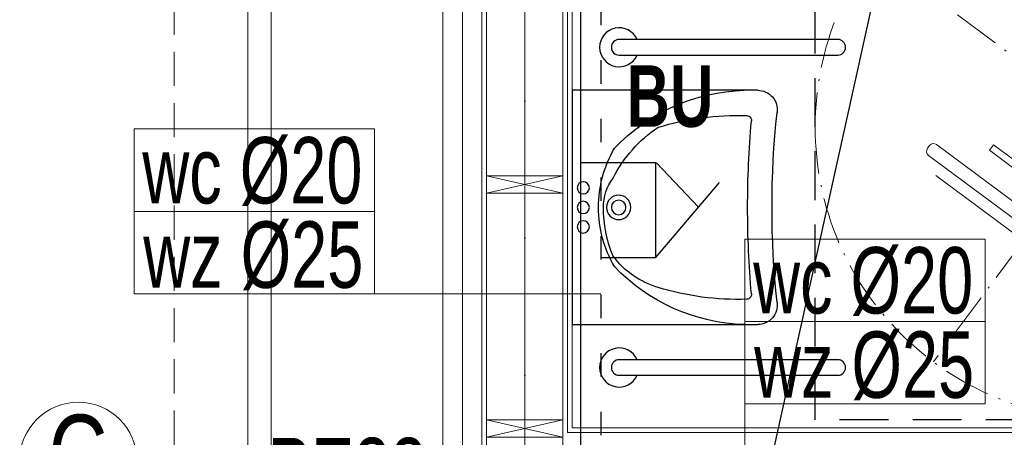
# Model space of a CAD drawing. Header units: inches. Extents: x 57112 to 98566, y -51777 to -16564.
# Tile 31 of 138: x 71370 to 71622, y -20465 to -20358. Entities that reach past the tile are written whole.
import ezdxf
from ezdxf import colors
from ezdxf.entities.mleader import LeaderData, LeaderLine
from ezdxf.lldxf.tags import DXFTag
from ezdxf.math import Vec2, Vec3

# ---------------------------------------------------------------- set-up
doc = ezdxf.new("R2010")
doc.units = ezdxf.units.IN
doc.header["$MEASUREMENT"] = 0
for name, pattern in [('ACAD_ISO03W100', [30, 12, -18]), ('ACAD_ISO10W100', [18.5, 12, -3, 0.5, -3]), ('DASHDOT', [1, 0.5, -0.25, 0, -0.25]), ('HIDDEN', [0.375, 0.25, -0.125])]:
    doc.linetypes.add(name, pattern=pattern)
doc.layers.get('0').update_dxf_attribs({"color": 251, "lineweight": 0})
for name, color, linetype, lineweight in [('# 01 WODA CIEPŁA', 20, 'ACAD_ISO03W100', 30), ('# 01 WODA SREDNICE', 184, 'Continuous', 0), ('# 01 WODA ZIMNA', 5, 'Continuous', 30), ('## 05 PODGRZEWACZ', 1, 'SOLID', 30), ('A10-łazienka', 250, 'Continuous', 0), ('A21b-ściana szkielet', 3, 'Continuous', 20), ('A36-obrzeże', 252, 'Continuous', 0), ('p-- ocieplenie-w.zew', 251, 'Continuous', 0), ('p--dach', 251, 'Continuous', 30), ('p--konst-słupy', 251, 'Continuous', 0), ('p--ocieplenie w.wew.', 251, 'Continuous', 0), ('p--osie konstr', 250, 'DASHDOT', 15), ('p--osie konstr.-NR', 250, 'DASHDOT', 15), ('p--płyta GK', 251, 'Continuous', 0), ('p--łazienka NP', 250, 'Continuous', 25), ('p--ściana szkielet', 251, 'Continuous', 0)]:
    doc.layers.add(name, color=color, linetype=linetype, lineweight=lineweight)
doc.layers.add('## 01 WODA ARMATURA', color=6, linetype='Continuous')
doc.styles.add('GENERATED_STYLE_2', font='arial.ttf')
doc.styles.add('GENERATED_STYLE_7', font='arialbd.ttf', dxfattribs={"width": 0.75})
doc.styles.get("Standard").update_dxf_attribs({"font": 'arial.ttf', "width": 0.75})
doc.linetypes.add('BATTING', pattern='A,0.0001,-0.1,[134,ltypeshp.shx,S=0.1,R=0,X=-0.1,Y=0],-0.2,[134,ltypeshp.shx,S=0.1,R=180,X=0.1,Y=0],-0.1', length=0.4001)
tags = doc.linetypes.add('SOLID', pattern=[10, 10, 0]).pattern_tags.tags
tags[6:7] = [DXFTag(74, 4), DXFTag(75, 0), DXFTag(340, '0'), DXFTag(46, 0.0), DXFTag(50, 0.0), DXFTag(44, 0.0), DXFTag(45, 0.0)]
tags[4:5] = [DXFTag(74, 4), DXFTag(75, 0), DXFTag(340, '0'), DXFTag(46, 0.0), DXFTag(50, 0.0), DXFTag(44, 0.0), DXFTag(45, 0.0)]

# ---------------------------------------------------------------- blocks, each defined once
blk = doc.blocks.new('znak-niepeł.')
at = {"linetype": 'ACAD_ISO10W100'}
for p, q in [((-44.78, 60.17), (44.78, -60.17)), ((-60.11, -44.74), (60.22, 44.82))]:
    blk.add_line(p, q, dxfattribs=at)
for p, q in [((6.52, 45.77), (-39.7, 11.37)), ((0.79, 45.85), (-38.86, 16.34)), ((8.84, 44.81), (8.33, 45.5)), ((-37.65, 8.61), (8.58, 43.01)), ((-4.98, 24.9), (3.02, 30.85)), ((3.02, 30.85), (4.08, 29.42)), ((4.08, 29.42), (-3.37, 23.87)), ((-7.61, 26.43), (-49, -4.38)), ((-15.26, 25.27), (-13.09, 22.35)), ((-13.28, 26.74), (-11.11, 23.83)), ((-39.96, 9.56), (-39.45, 8.87)), ((-49.51, 2.46), (-61.55, -6.5)), ((-60.06, -8.5), (-48.02, 0.46)), ((-47.85, 1.66), (-48.31, 2.28)), ((43.94, -4.5), (-2.29, -38.9)), ((29.35, -4.53), (21.9, -10.08)), ((30.42, -5.96), (29.35, -4.53)), ((46.26, -5.46), (45.74, -4.77)), ((-0.23, -41.66), (45.99, -7.26)), ((22.42, -11.92), (30.42, -5.96)), ((-62.91, -17.73), (-50.66, -8.62)), ((-61.88, -19.11), (-49.64, -10)), ((-61.72, -7.7), (-61.26, -8.32)), ((-49.89, -10.39), (-24.28, -44.8)), ((44.14, -12.41), (4.49, -41.92)), ((-18.26, -45.68), (23.13, -14.88)), ((19.63, -17.48), (22.08, -20.77)), ((-73.54, -25.65), (-62.91, -17.73)), ((-62.91, -17.73), (-51.63, -32.88)), ((17.65, -18.95), (20.1, -22.24)), ((-62.26, -40.8), (-73.54, -25.65)), ((-51.63, -32.88), (-62.26, -40.8)), ((-46.32, -40.01), (-56.96, -47.93)), ((-35.05, -55.17), (-46.32, -40.01)), ((-2.55, -40.71), (-2.04, -41.4)), ((-36.07, -53.79), (-23.83, -44.68)), ((-35.05, -55.17), (-22.8, -46.05)), ((-25.39, -55.09), (-13.35, -46.13)), ((-12.15, -46.31), (-11.68, -46.93)), ((-56.96, -47.93), (-45.68, -63.08)), ((-11.86, -48.13), (-23.9, -57.09)), ((-45.68, -63.08), (-35.05, -55.17)), ((-25.1, -56.91), (-25.56, -56.29))]:
    blk.add_line(p, q)
blk.add_circle((0.05, 0.04), 75, dxfattribs=at)
for centre, radius, start, end in [((7.29, 44.73), 1.29, 36.657, 126.657), ((7.81, 44.04), 1.29, 306.657, 36.657), ((-37.44, -27.86), 61.95, 12.0996, 61.2145), ((-40.29, -29.99), 61.95, 12.0996, 61.2145), ((-38.93, 10.33), 1.29, 126.657, 216.657), ((-38.42, 9.64), 1.29, 216.657, 306.657), ((-49, 1.77), 0.86, 36.657, 126.657), ((-48.54, 1.15), 0.86, 306.657, 36.657), ((-46.44, -7.83), 4.3, 126.657, 216.657), ((44.71, -5.54), 1.29, 36.657, 126.657), ((-61.03, -7.19), 0.86, 126.657, 216.657), ((45.22, -6.23), 1.29, 306.657, 36.657), ((-60.57, -7.81), 0.86, 216.657, 306.657), ((-1.52, -39.94), 1.29, 126.657, 216.657), ((-1, -40.63), 1.29, 216.657, 306.657), ((-20.83, -42.23), 4.3, 216.657, 306.657), ((-12.84, -46.82), 0.86, 36.657, 126.657), ((-12.37, -47.44), 0.86, 306.657, 36.657), ((-24.87, -55.78), 0.86, 126.657, 216.657), ((-24.41, -56.4), 0.86, 216.657, 306.657)]:
    blk.add_arc(centre, radius, start, end)
blk = doc.blocks.new('umyw-niepeł.')
for p, q in [((-30, -47.5), (-30, 0)), ((-30, 0), (30, 0)), ((30, 0), (30, -47.5))]:
    blk.add_line(p, q)
for centre, radius in [((-5, -2.81), 1.56), ((0, -2.81), 1.56), ((5, -2.81), 1.56), ((0, -11.88), 3.12), ((0, -11.88), 1.87)]:
    blk.add_circle(centre, radius)
for centre, radius, start, end in [((-0.15, -36.46), 29.75, 89.7122, 120.2976), ((0.15, -36.46), 29.75, 59.7024, 90.2878), ((0, -20.47), 12.5, 90, 126.8699), ((0.1, -39.96), 31.99, 67.1962, 90.1839), ((17.88, -45.46), 47.9, 133.6028, 178.3225), ((7.86, -41), 34.18, 116.6999, 146.1707), ((-0.98, -28.44), 22.46, 16.7253, 53.1301), ((-17.88, -45.46), 47.9, 1.6775, 46.3972), ((48, -42.57), 71.56, 163.2747, 181.6875), ((-48, -42.57), 71.56, 358.3125, 16.7253), ((-22.28, -44.64), 1.25, 181.6875, 276.5492), ((0, -295.23), 250.33, 89.9992, 95.0732), ((0, -295.23), 250.33, 84.9268, 90.0008), ((22.28, -44.64), 1.25, 263.4508, 358.3125), ((-25, -47.5), 5, 180, 277.7128), ((25, -47.5), 5, 262.2872, 0), ((0, -278.94), 227.79, 83.8689, 96.1311)]:
    blk.add_arc(centre, radius, start, end)
blk = doc.blocks.new('ukł.słupów-1K')
for p, q in [((0, 357.05), (19.5, 352.55)), ((0, 352.55), (19.5, 357.05)), ((0, 294.55), (19.5, 290.05)), ((0, 290.05), (19.5, 294.55))]:
    blk.add_line(p, q)
for points in [[(0, 352.55), (19.5, 352.55), (19.5, 357.05), (0, 357.05)], [(0, 290.05), (19.5, 290.05), (19.5, 294.55), (0, 294.55)]]:
    blk.add_lwpolyline(points, close=True)
blk = doc.blocks.new('uchwyt stojący')
at = {"linetype": 'Continuous', "ltscale": 12}
for points in [[(58, 2), (2, 2)], [(2, -2), (58, -2)]]:
    blk.add_lwpolyline(points, dxfattribs=at)
for centre, radius, start, end in [((58, 0), 5, 203.5782, 156.4218), ((2, 0), 2, 90, 270), ((58, 0), 2, 270, 90)]:
    blk.add_arc(centre, radius, start, end, dxfattribs=at)

msp = doc.modelspace()

# ---------------------------------------------------------------- linework, layer by layer
at = {"layer": '# 01 WODA CIEPŁA', "ltscale": 0.5}
msp.add_line((71518.757, -20278.132, 159.745), (71518.757, -20479.914, 159.745), dxfattribs=at)
at = {"layer": '# 01 WODA SREDNICE', "linetype": 'Continuous'}
for p, q in [((71399.277, -20385.716, 159.745), (71460.828, -20385.716, 159.745)), ((71399.277, -20385.716, 159.745), (71399.277, -20412.964, 159.745)), ((71399.277, -20385.716, 159.745), (71460.828, -20385.716, 159.745)), ((71399.277, -20385.716, 159.745), (71460.828, -20385.716, 159.745)), ((71460.828, -20385.716, 159.745), (71460.828, -20412.964, 159.745)), ((71460.828, -20385.716, 159.745), (71460.828, -20427.964, 159.745)), ((71399.277, -20406.84, 159.745), (71460.828, -20406.84, 159.745)), ((71399.277, -20406.84, 159.745), (71460.828, -20406.84, 159.745)), ((71399.277, -20427.964, 159.745), (71399.277, -20412.964, 159.745)), ((71460.828, -20427.964, 159.745), (71460.828, -20412.964, 159.745)), ((71555.724, -20413.898, 151.8), (71555.724, -20441.146, 151.8)), ((71617.275, -20413.898, 151.8), (71555.724, -20413.898, 151.8)), ((71617.275, -20413.898, 151.8), (71617.275, -20441.146, 151.8)), ((71617.275, -20413.898, 151.8), (71617.275, -20456.146, 151.8)), ((71399.277, -20427.964, 159.745), (71518.757, -20427.964, 159.745)), ((71555.724, -20435.022, 151.8), (71617.275, -20435.022, 151.8)), ((71555.724, -20435.022, 151.8), (71617.275, -20435.022, 151.8)), ((71555.724, -20481.642, 151.8), (71555.724, -20441.146, 151.8)), ((71617.275, -20456.146, 151.8), (71617.275, -20441.146, 151.8)), ((71555.724, -20456.146, 151.8), (71617.275, -20456.146, 151.8))]:
    msp.add_line(p, q, dxfattribs=at)
at = {"layer": '# 01 WODA ZIMNA', "ltscale": 35}
msp.add_line((71513.629, -20222.987, 159.745), (71513.629, -20481.642, 159.745), dxfattribs=at)
at = {"layer": '## 01 WODA ARMATURA'}
for p, q in [((71532.913, -20394.386, 151.8), (71513.859, -20394.386, 151.8)), ((71532.779, -20394.404, 151.8), (71532.779, -20418.755, 151.8)), ((71543.793, -20405.775, 151.8), (71533.024, -20394.404, 151.8)), ((71532.779, -20418.755, 151.8), (71549.185, -20399.421, 151.8)), ((71532.913, -20418.737, 151.8), (71518.757, -20418.737, 151.8))]:
    msp.add_line(p, q, dxfattribs=at)
at = {"linetype": 'HIDDEN', "lineweight": 25, "ltscale": 50, "elevation": 151.8}
msp.add_lwpolyline([(71723.692, -20460.173), (71573.692, -20460.173), (71573.692, -20310.173), (71723.692, -20310.173)], close=True, dxfattribs=at)
at = {"layer": 'A21b-ściana szkielet', "ltscale": 35}
msp.add_line((71478.342, -20536.393, 151.8), (71478.342, -20185.433, 151.8), dxfattribs=at)
at = {"layer": 'A36-obrzeże', "linetype": 'Continuous', "ltscale": 35, "elevation": 151.8}
for points in [[(71713.842, -20815.933), (71428.342, -20815.933), (71428.342, -20135.433), (72510.842, -20135.433), (72510.842, -20815.933), (72117.342, -20815.933)], [(71479.292, -20809.933), (71434.342, -20809.933), (71434.342, -20141.433), (71479.292, -20141.433)]]:
    msp.add_lwpolyline(points, dxfattribs=at)
at = {"layer": 'p-- ocieplenie-w.zew', "linetype": 'BATTING', "ltscale": 3}
msp.add_line((71483.342, -20548.783, 151.8), (71483.342, -20190.433, 151.8), dxfattribs=at)
at = {"layer": 'p--dach', "linetype": 'HIDDEN', "lineweight": 20, "ltscale": 35, "elevation": 151.8}
msp.add_lwpolyline([(71409.482, -20834.793), (72529.702, -20834.793), (72529.702, -20116.573), (71409.482, -20116.573)], close=True, dxfattribs=at)
at = {"layer": 'p--ocieplenie w.wew.', "linetype": 'BATTING', "ltscale": 3}
for p, q in [((71499.292, -20339.683, 151.8), (71499.292, -20397.683, 151.8)), ((71499.292, -20460.183, 151.8), (71499.292, -20402.183, 151.8))]:
    msp.add_line(p, q, dxfattribs=at)
at = {"layer": 'p--osie konstr', "linetype": 'DASHDOT', "ltscale": 35}
msp.add_line((71499.292, -20790.933, 151.8), (71499.292, -20116.573, 151.8), dxfattribs=at)
at = {"layer": 'p--osie konstr.-NR', "linetype": 'Continuous', "ltscale": 35}
msp.add_circle((71384.948, -20470.683, 151.8), 15, dxfattribs=at)
at = {"layer": 'p--płyta GK', "ltscale": 35}
for p, q in [((71510.242, -20463.483, 151.8), (71510.242, -20217.333, 151.8)), ((71511.492, -20462.233, 151.8), (71511.492, -20218.583, 151.8)), ((71723.692, -20462.233, 151.8), (71511.492, -20462.233, 151.8)), ((71724.942, -20463.483, 151.8), (71510.242, -20463.483, 151.8)), ((71511.492, -20463.483, 151.8), (71511.492, -20463.433, 151.8))]:
    msp.add_line(p, q, dxfattribs=at)
at = {"layer": 'p--ściana szkielet', "ltscale": 35}
for p, q in [((71478.342, -20548.783, 151.8), (71478.342, -20185.433, 151.8)), ((71488.342, -20548.783, 151.8), (71488.342, -20195.433, 151.8)), ((71489.542, -20548.783, 151.8), (71489.542, -20196.633, 151.8)), ((71509.042, -20545.783, 151.8), (71509.042, -20196.633, 151.8))]:
    msp.add_line(p, q, dxfattribs=at)

# ---------------------------------------------------------------- block references
at = {"layer": 'A10-łazienka', "xscale": -1}
msp.add_blockref('znak-niepeł.', (71648.747, -20385.213, 151.8), dxfattribs=at)
at = {"layer": 'p--konst-słupy'}
msp.add_blockref('ukł.słupów-1K', (71489.542, -20754.733, 151.8), dxfattribs=at)
at = {"layer": 'p--łazienka NP', "rotation": 180}
for p in [(71581.492, -20364.799, 151.8), (71581.492, -20446.806, 151.8)]:
    msp.add_blockref('uchwyt stojący', p, dxfattribs=at)
at = {"layer": 'p--łazienka NP', "xscale": -1, "rotation": 89.99999999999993}
msp.add_blockref('umyw-niepeł.', (71511.492, -20405.806, 151.8), dxfattribs=at)

# ---------------------------------------------------------------- texts
at = {"layer": '# 01 WODA SREDNICE', "linetype": 'Continuous', "style": 'GENERATED_STYLE_2', "width": 0.7}
for s, p in [('wc %%C20', (71401.377, -20404.788, 159.745)), ('wz %%C25', (71401.617, -20426.391, 159.745)), ('wc %%C20', (71557.824, -20432.969, 151.8)), ('wz %%C25', (71558.064, -20454.572, 151.8)), ('PE32', (71433.458, -20481.825, 159.745))]:
    msp.add_text(s, height=17, dxfattribs=at).set_placement(p)
at = {"layer": '## 01 WODA ARMATURA', "linetype": 'Continuous', "style": 'GENERATED_STYLE_7', "width": 0.7}
msp.add_text('BU', height=15.748, dxfattribs=at).set_placement((71525.37, -20385.162, 346.055))
at = {"layer": 'p--osie konstr.-NR', "linetype": 'Continuous', "ltscale": 35, "insert": (71392.454, -20458.886, 151.8), "char_height": 20, "width": 63.5564, "attachment_point": 3}
msp.add_mtext('C', dxfattribs=at)

# ---------------------------------------------------------------- leaders
at = {"layer": '## 05 PODGRZEWACZ', "color": 1, "lineweight": 15}
ml = msp.add_multileader_mtext('Standard', dxfattribs=at)
ml.set_content('Podgrzewacz wody użytkowej wiszący 50l\\Pz wbudowanym zaworem mieszającym\\Podpływ z zaworu bezpieczeństwa podłączyć do kanalizacji poprzez syfon', color=256)
ml.set_leader_properties()
ml.build(insert=Vec2(0, 0))
ml.multileader.update_dxf_attribs({"dogleg_length": 52.872})
ctx = ml.context
ctx.base_point, ctx.char_height, ctx.plane_origin = Vec3(71732.734, -19924.672, 240.049), 15, Vec3(71895.233, -19206.398, 240.049)
notes = []
notes.append((ctx, [(0, (1, 1, 0), (71679.067, -19944.632, 240.049), (1, 0), 52.872, [(0, [(71554.294, -20507.441, 240.049)], 0, [])])]))
ctx.mtext.insert, ctx.mtext.width, ctx.mtext.flow_direction = Vec3(71733.939, -19934.935, 240.049), 301.81321, 5
for ctx, leaders in notes:
    for number, flags, end, landing, length, lines in leaders:
        leader = LeaderData()
        leader.index, (leader.has_last_leader_line, leader.has_dogleg_vector, leader.attachment_direction) = number, flags
        leader.last_leader_point, leader.dogleg_vector, leader.dogleg_length = Vec3(end), Vec3(landing), length
        for number, points, colour, breaks in lines:
            line = LeaderLine()
            line.index, line.vertices, line.color, line.breaks = number, Vec3.list(points), colors.encode_raw_color(colour), breaks
            leader.lines.append(line)
        ctx.leaders.append(leader)

doc.saveas('drawing.dxf')
